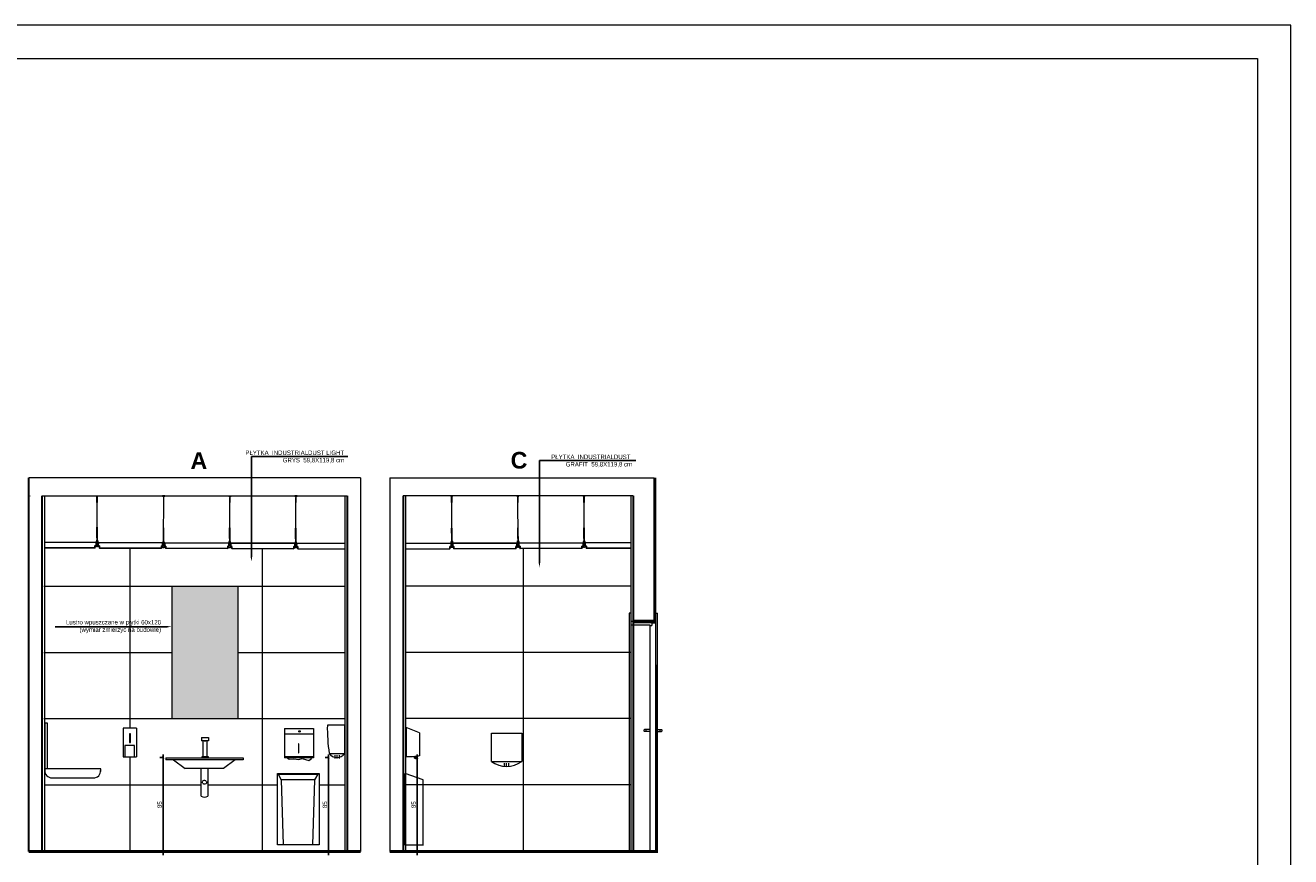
# Model space of a CAD drawing. Header units: millimetres. Extents: x -9038497 to 54128, y -10570064 to 59476.
# Tile 125 of 135: x 50746 to 51890, y 20560 to 21311. Entities that reach past the tile are written whole.
import ezdxf
from ezdxf import colors
from ezdxf.entities.mleader import LeaderData, LeaderLine
from ezdxf.math import Vec2, Vec3

# ---------------------------------------------------------------- set-up
doc = ezdxf.new("R2010")
doc.units = ezdxf.units.MM
doc.header["$LTSCALE"] = 0.8
doc.header["$PDMODE"] = 2
doc.linetypes.add('HIDDEN2', pattern=[0.1875, 0.125, -0.0625])
for name, color, linetype, lineweight in [('0 proj_drzwi', 4, 'Continuous', 0), ('0 proj_meble 00', 52, 'Continuous', 0), ('0 proj_schody', 2, 'Continuous', 18), ('0 proj_widok widok widok', 7, 'Continuous', 0), ('0 proj_wyposażenie sanitarne', 40, 'Continuous', 18), ('0 proj_ściany konstrukcyjne', 1, 'Continuous', 30), ('M_SCIANA konstrukcyjna', 1, 'Continuous', 50), ('SCIANY', 1, 'Continuous', 30), ('sciany - mur', 1, 'Continuous', 30), ('tynk', 252, 'Continuous', 5), ('wieszaki suf.p.', 253, 'Continuous', 5), ('WYPOSAZENIE_SANITARNE', 2, 'Continuous', 20)]:
    doc.layers.add(name, color=color, linetype=linetype, lineweight=lineweight)
doc.layers.add('HATCH', color=4, linetype='Continuous', lineweight=9, plot=False)
doc.layers.add('SCHODY', color=2, linetype='Continuous')
doc.layers.add('strop podw.', color=3, linetype='Continuous')
doc.styles.get("Standard").update_dxf_attribs({"font": 'g12f13.shx', "width": 0.8, "height": 10})
doc.styles.add('WYMIAR-20', font='ARIALN.TTF', dxfattribs={"height": 4})
doc.styles.add('WYMIAR-50', font='ARIALN.TTF', dxfattribs={"height": 10})
doc.dimstyles.new('SKALA-20', dxfattribs={"dimscale": 2, "dimtxt": 2, "dimasz": 1, "dimexe": 1.5, "dimexo": 1.5, "dimgap": 0.6, "dimtad": 1, "dimdec": 1, "dimrnd": 0.5, "dimdsep": 46, "dimtxsty": 'WYMIAR-20', "dimblk": 'ARCHTICK', "dimcen": 1.2, "dimdle": 1.5, "dimclrd": 256, "dimclre": 256, "dimclrt": 256, "dimadec": 0, "dimazin": 0, "dimtfac": 0.5, "dimtdec": 1, "dimtix": 1, "dimtmove": 2, "dimatfit": 3, "dimfxl": 2, "dimfxlon": 1, "dimtolj": 1, "dimarcsym": 0})

# ---------------------------------------------------------------- blocks, each defined once
blk = doc.blocks.new('_ArchTick')
at = {"color": 0, "linetype": 'ByBlock', "const_width": 0.15}
blk.add_lwpolyline([(-0.5, -0.5), (0.5, 0.5)], dxfattribs=at)
blk = doc.blocks.new('*D2233')
at = {"layer": '0 proj_widok widok widok', "lineweight": -2, "transparency": 16777216}
for p, q in [((50871, 20649.6), (50868, 20649.6)), ((50871, 20561.6), (50871, 20652.6)), ((50871, 20564.6), (50868, 20564.6))]:
    blk.add_line(p, q, dxfattribs=at)
at = {"layer": 'Defpoints', "color": 0, "lineweight": 0, "transparency": 16777216}
for p in [(50871, 20649.6), (50872.1, 20649.6), (50872.1, 20564.6)]:
    blk.add_point(p, dxfattribs=at)
at = {"layer": '0 proj_widok widok widok', "lineweight": -2, "transparency": 16777216, "xscale": 2, "yscale": 2, "zscale": 2}
for p, rotation in [((50871, 20649.6), 90), ((50871, 20564.6), 270)]:
    blk.add_blockref('_ArchTick', p, dxfattribs=dict(at, rotation=rotation))
at = {"layer": '0 proj_widok widok widok', "lineweight": 0, "transparency": 16777216, "insert": (50867.8, 20607.1), "char_height": 4, "attachment_point": 5, "rotation": 90, "style": 'WYMIAR-20'}
blk.add_mtext('\\A1;85', dxfattribs=at)
blk = doc.blocks.new('poj na mydło fr')
at = {"layer": '0 proj_wyposażenie sanitarne', "lineweight": 0}
for p, q in [((-2399.6, 1962.8), (-2387.6, 1962.8)), ((-2399.6, 1962.8), (-2399.6, 1936.8)), ((-2387.6, 1962.8), (-2387.6, 1936.8)), ((-2387.6, 1936.8), (-2399.6, 1936.8))]:
    blk.add_line(p, q, dxfattribs=at)
for points in [[(-2394.2, 1957.7), (-2393.1, 1957.7), (-2393.1, 1949.8), (-2394.2, 1949.8)], [(-2397.9, 1947.2), (-2389.1, 1947.2), (-2389.1, 1936.8), (-2397.9, 1936.8)]]:
    blk.add_lwpolyline(points, close=True, dxfattribs=at)
blk = doc.blocks.new('A$C604A1FD6')
at = {"color": 0, "ltscale": 60}
for p, q in [((0, 5), (0, 2)), ((1, 5), (1, 2)), ((60, 5), (60, 2))]:
    blk.add_line(p, q, dxfattribs=at)
blk.add_lwpolyline([(58, 2), (58, 0), (2, 0), (2, 2), (1, 2), (1, 5), (59, 5), (59, 2)], close=True, dxfattribs=at)
blk = doc.blocks.new('ruria f')
at = {"layer": '0 proj_wyposażenie sanitarne'}
for p, q in [((4608.3, 2373.6), (4608.3, 2388.1)), ((4614.4, 2388.1), (4614.4, 2363.1)), ((4614.4, 2388.1), (4614.4, 2363.1)), ((4608.3, 2363.1), (4608.3, 2373.6))]:
    blk.add_line(p, q, dxfattribs=at)
at = {"layer": '0 proj_wyposażenie sanitarne', "linetype": 'HIDDEN2'}
blk.add_circle((4611.3, 2375.6), 1.85, dxfattribs=at)
at = {"layer": '0 proj_wyposażenie sanitarne'}
blk.add_arc((4611.3, 2367.3), 5.15, 233.1711, 306.8289, dxfattribs=at)
blk = doc.blocks.new('*D2240')
at = {"layer": '0 proj_widok widok widok', "lineweight": -2, "transparency": 16777216}
for p, q in [((51020.4, 20649.6), (51017.4, 20649.6)), ((51020.4, 20561.6), (51020.4, 20652.6)), ((51020.4, 20564.6), (51017.4, 20564.6))]:
    blk.add_line(p, q, dxfattribs=at)
at = {"layer": 'Defpoints', "color": 0, "lineweight": 0, "transparency": 16777216}
for p in [(51020.4, 20649.6), (51021.5, 20649.6), (51021.5, 20564.6)]:
    blk.add_point(p, dxfattribs=at)
at = {"layer": '0 proj_widok widok widok', "lineweight": -2, "transparency": 16777216, "xscale": 2, "yscale": 2, "zscale": 2}
for p, rotation in [((51020.4, 20649.6), 90), ((51020.4, 20564.6), 270)]:
    blk.add_blockref('_ArchTick', p, dxfattribs=dict(at, rotation=rotation))
at = {"layer": '0 proj_widok widok widok', "lineweight": 0, "transparency": 16777216, "insert": (51017.2, 20607.1), "char_height": 4, "attachment_point": 5, "rotation": 90, "style": 'WYMIAR-20'}
blk.add_mtext('\\A1;85', dxfattribs=at)
blk = doc.blocks.new('klam lewa')
at = {"layer": '0 proj_drzwi'}
for p, q in [((-8431.2, 26524.9), (-8431.2, 26545.9)), ((-8431.2, 26545.9), (-8430.7, 26545.9)), ((-8431.2, 26538.8), (-8435.8, 26538.8)), ((-8431.2, 26536.9), (-8435.8, 26536.9)), ((-8434.7, 26536.9), (-8434.7, 26538.8)), ((-8430.7, 26524.9), (-8431.2, 26524.9))]:
    blk.add_line(p, q, dxfattribs=at)
blk.add_arc((-8434.9, 26537.9), 1.3, 132.6475, 226.9891, dxfattribs=at)
blk = doc.blocks.new('klam prawa')
at = {"layer": '0 proj_drzwi'}
for p, q in [((-8425.7, 26545.9), (-8425.2, 26545.9)), ((-8425.2, 26545.9), (-8425.2, 26524.9)), ((-8425.2, 26538.8), (-8420.6, 26538.8)), ((-8425.2, 26536.9), (-8420.6, 26536.9)), ((-8421.7, 26538.8), (-8421.7, 26536.9)), ((-8425.2, 26524.9), (-8425.7, 26524.9))]:
    blk.add_line(p, q, dxfattribs=at)
blk.add_arc((-8421.5, 26537.9), 1.3, 313.0109, 47.3525, dxfattribs=at)
blk = doc.blocks.new('*D2232')
at = {"layer": '0 proj_widok widok widok', "lineweight": -2, "transparency": 16777216}
for p, q in [((51100.6, 20649.6), (51097.6, 20649.6)), ((51100.6, 20561.6), (51100.6, 20652.6)), ((51100.6, 20564.6), (51097.6, 20564.6))]:
    blk.add_line(p, q, dxfattribs=at)
at = {"layer": 'Defpoints', "color": 0, "lineweight": 0, "transparency": 16777216}
for p in [(51100.6, 20649.6), (51101.6, 20649.6), (51101.6, 20564.6)]:
    blk.add_point(p, dxfattribs=at)
at = {"layer": '0 proj_widok widok widok', "lineweight": -2, "transparency": 16777216, "xscale": 2, "yscale": 2, "zscale": 2}
for p, rotation in [((51100.6, 20649.6), 90), ((51100.6, 20564.6), 270)]:
    blk.add_blockref('_ArchTick', p, dxfattribs=dict(at, rotation=rotation))
at = {"layer": '0 proj_widok widok widok', "lineweight": 0, "transparency": 16777216, "insert": (51097.4, 20607.1), "char_height": 4, "attachment_point": 5, "rotation": 90, "style": 'WYMIAR-20'}
blk.add_mtext('\\A1;85', dxfattribs=at)

msp = doc.modelspace()

# ---------------------------------------------------------------- hatches: boundary and pattern name
at = {"layer": '0 proj_widok widok widok', "lineweight": 0, "true_color": 0xadddf7, "transparency": 33554687}
h = msp.add_hatch(color=141, dxfattribs=at)
h.dxf.hatch_style = 1
h.paths.add_polyline_path([(50878.73, 20684.83), (50938.73, 20684.83), (50938.73, 20804.38), (50878.73, 20804.38)])

# ---------------------------------------------------------------- linework, layer by layer
at = {"color": 1, "lineweight": 0, "ltscale": 40}
for p, q in [((51049.32, 20902.36), (50749.5, 20902.36)), ((51075.97, 20902.36), (51314.92, 20902.36)), ((50761.58, 20886.16), (51037.32, 20886.16)), ((51295.97, 20886.16), (51087.97, 20886.16))]:
    msp.add_line(p, q, dxfattribs=at)
at = {"color": 0, "ltscale": 60}
for p, q in [((50810.36, 20844.08), (50810.35, 20841.08)), ((50811.36, 20844.07), (50811.35, 20841.07)), ((50812.13, 20844.08), (50812.14, 20841.08)), ((50931.13, 20843.55), (50931.14, 20840.55)), ((50990.67, 20843.31), (50990.66, 20840.31)), ((50990.86, 20843.31), (50990.87, 20840.31)), ((51132.06, 20843.31), (51132.05, 20840.31)), ((51132.24, 20843.31), (51132.25, 20840.31)), ((51191.78, 20843.55), (51191.77, 20840.55)), ((51251.54, 20843.8), (51251.55, 20840.8)), ((51252.54, 20843.8), (51252.55, 20840.8))]:
    msp.add_line(p, q, dxfattribs=at)
at = {"layer": '0 proj_drzwi'}
for p, q in [((51292.27, 20780.13), (51292.27, 20564.74)), ((51293.73, 20780.13), (51293.73, 20564.74)), ((51316.15, 20780.16), (51316.15, 20564.74)), ((51317.6, 20780.16), (51317.6, 20564.76)), ((51311.3, 20564.74), (51311.3, 20769.13))]:
    msp.add_line(p, q, dxfattribs=at)
at = {"layer": '0 proj_drzwi', "lineweight": 0}
for p, q in [((51293.73, 20780.13), (51292.27, 20780.13)), ((51316.29, 20780.17), (51317.74, 20780.17)), ((51314.36, 20772.58), (51293.75, 20772.58)), ((51311.26, 20769.22), (51293.75, 20769.22)), ((51311.87, 20772.58), (51306.87, 20772.58)), ((51311.3, 20769.13), (51312.8, 20769.13)), ((51316.15, 20771.13), (51312.8, 20771.13)), ((51312.8, 20771.13), (51312.8, 20769.13)), ((51314.36, 20772.58), (51314.36, 20771.13))]:
    msp.add_line(p, q, dxfattribs=at)
at = {"layer": '0 proj_meble 00', "lineweight": 0}
for p, q in [((50905.55, 20667.71), (50911.99, 20667.71)), ((50905.55, 20667.71), (50905.55, 20664.91)), ((50911.99, 20664.91), (50905.55, 20664.91)), ((50907.04, 20650.55), (50907.04, 20664.91)), ((50908.07, 20664.45), (50908.07, 20664.92)), ((50909.4, 20664.45), (50908.07, 20664.45)), ((50909.4, 20664.89), (50909.4, 20664.45)), ((50910.54, 20664.91), (50910.54, 20650.55)), ((50911.99, 20667.71), (50911.99, 20664.91)), ((50873.26, 20649.58), (50943.19, 20649.58)), ((50873.26, 20649.58), (50873.26, 20647.58)), ((50906.13, 20649.49), (50906.13, 20650.55)), ((50906.13, 20650.55), (50911.53, 20650.55)), ((50911.53, 20649.5), (50906.14, 20649.5)), ((50911.53, 20650.55), (50911.53, 20649.5)), ((50943.19, 20649.58), (50943.19, 20647.58)), ((50943.19, 20647.58), (50873.26, 20647.58)), ((50880.34, 20647.58), (50890.89, 20639.82)), ((50925.63, 20639.82), (50890.89, 20639.82)), ((50936.19, 20647.58), (50925.63, 20639.82))]:
    msp.add_line(p, q, dxfattribs=at)
at = {"layer": '0 proj_schody'}
for p, q in [((50766.31, 20680.68), (50763.96, 20680.68)), ((50763.96, 20680.68), (50763.96, 20637.05)), ((50766.31, 20639.4), (50766.31, 20680.68)), ((50980.68, 20675.85), (50980.68, 20649.35)), ((50980.77, 20675.85), (51006.76, 20675.85)), ((50980.77, 20671.12), (51006.76, 20671.12)), ((51006.76, 20675.85), (51006.76, 20649.35)), ((51090.66, 20676.72), (51090.66, 20650.27)), ((51102.66, 20672.1), (51090.66, 20676.72)), ((51102.66, 20672.04), (51102.66, 20651.35)), ((51167.74, 20671.73), (51195.24, 20671.73)), ((51167.74, 20646.21), (51167.74, 20671.73)), ((51195.24, 20671.73), (51195.24, 20646.21)), ((50993.25, 20661.97), (50993.25, 20653.87)), ((50993.71, 20661.97), (50993.25, 20661.97)), ((50993.71, 20653.87), (50993.71, 20661.97)), ((51006.76, 20650.45), (50980.68, 20650.45)), ((51006.76, 20649.35), (50980.68, 20649.35)), ((50981.61, 20650.51), (50984.86, 20648.14)), ((50984.86, 20648.14), (50989.1, 20648.64)), ((50989.1, 20648.64), (50993.71, 20648.02)), ((50993.25, 20653.87), (50993.71, 20653.87)), ((50993.71, 20648.02), (50996.58, 20648.76)), ((50996.58, 20648.76), (51002.57, 20647.15)), ((51002.57, 20647.15), (51005.06, 20648.89)), ((51005.06, 20648.89), (51005.06, 20650.39)), ((51096.35, 20650.27), (51090.66, 20650.27)), ((51102.66, 20651.35), (51096.35, 20650.27)), ((51098.21, 20649.2), (51097.97, 20650.53)), ((51099.29, 20648.48), (51098.21, 20649.2)), ((51100.26, 20648.27), (51099.29, 20648.48)), ((51100.9, 20651.04), (51100.26, 20648.27)), ((50814.48, 20639.4), (50763.96, 20639.4)), ((50814.48, 20637.11), (50814.48, 20639.4)), ((51167.74, 20646.21), (51195.24, 20646.21)), ((50769.82, 20631.4), (50808.61, 20631.4)), ((50974.37, 20635.36), (51011.87, 20635.36)), ((50974.37, 20570.86), (50974.37, 20635.36)), ((50975.28, 20634.57), (51010.84, 20634.57)), ((50977.72, 20629.63), (50975.28, 20634.57)), ((51007.89, 20629.63), (50977.72, 20629.63)), ((50977.73, 20629.63), (50979.59, 20570.82)), ((51007.85, 20629.63), (51005.99, 20570.82)), ((51010.84, 20634.57), (51007.89, 20629.63)), ((51011.87, 20635.36), (51011.87, 20570.86)), ((51089.68, 20570.59), (51089.68, 20635.16)), ((51106.13, 20629.49), (51089.68, 20635.16)), ((51106.13, 20570.59), (51106.13, 20629.49)), ((51011.87, 20570.86), (50974.37, 20570.86)), ((51106.28, 20570.59), (51089.68, 20570.59))]:
    msp.add_line(p, q, dxfattribs=at)
msp.add_circle((50994.22, 20673.3), 0.671, dxfattribs=at)
for centre, start, end in [((50770.12, 20637.58), 175.07418, 272.85911), ((50808.3, 20637.58), 267.14089, 4.32865)]:
    msp.add_arc(centre, 6.19, start, end, dxfattribs=at)
at = {"layer": '0 proj_widok widok widok', "lineweight": 0}
for p, q in [((50840.74, 20838.92), (50840.74, 20676.28)), ((50960.54, 20838.44), (50960.54, 20564.74)), ((51196.39, 20838.92), (51196.39, 20564.74)), ((50763.15, 20804.43), (51035.32, 20804.43)), ((50938.73, 20804.38), (50878.73, 20804.38)), ((50878.73, 20804.38), (50878.73, 20684.83)), ((50938.73, 20684.83), (50938.73, 20804.38)), ((51293.9, 20804.43), (51089.97, 20804.43)), ((50763.19, 20744.63), (50878.73, 20744.63)), ((50938.73, 20744.63), (51035.32, 20744.63)), ((51293.9, 20744.63), (51089.97, 20744.63)), ((50763.23, 20684.83), (51035.32, 20684.83)), ((50878.73, 20684.83), (50938.73, 20684.83)), ((51293.9, 20684.83), (51089.97, 20684.83)), ((50840.74, 20650.28), (50840.74, 20564.74)), ((50763.27, 20625.03), (50905.3, 20625.03)), ((50911.48, 20625.03), (50953.08, 20625.03)), ((50951.86, 20625.03), (50974.37, 20625.03)), ((51011.87, 20625.03), (51035.32, 20625.03)), ((51293.9, 20625.03), (51089.97, 20625.03))]:
    msp.add_line(p, q, dxfattribs=at)
for points in [[(49790.27, 19837.34), (51890.27, 19837.34), (51890.27, 21311.34), (49790.27, 21311.34)], [(49950.27, 21281.34), (51860.27, 21281.34), (51860.27, 19867.34), (49950.27, 19867.34)]]:
    msp.add_lwpolyline(points, close=True, dxfattribs=at)
at = {"layer": '0 proj_ściany konstrukcyjne', "lineweight": 30}
for p, q in [((50749.5, 20564.74), (50749.5, 20902.36)), ((50761.58, 20564.74), (50761.58, 20886.16))]:
    msp.add_line(p, q, dxfattribs=at)
at = {"layer": '0 proj_ściany konstrukcyjne', "lineweight": 60}
msp.add_line((51295.39, 20772.58), (51314.34, 20772.58), dxfattribs=at)
at = {"layer": 'HATCH', "color": 252}
msp.add_lwpolyline([(49790.27, 19837.34), (51890.27, 19837.34), (51890.27, 21311.34), (49790.27, 21311.34)], close=True, dxfattribs=at)
at = {"layer": 'M_SCIANA konstrukcyjna'}
for p, q in [((50749.5, 20564.74), (51049.32, 20564.74)), ((51318.23, 20564.74), (51075.97, 20564.74))]:
    msp.add_line(p, q, dxfattribs=at)
at = {"layer": 'SCIANY', "ltscale": 40}
for p, q in [((51314.92, 20902.36), (51314.92, 20771.13)), ((51037.32, 20886.16), (51037.32, 20564.74)), ((51087.97, 20886.16), (51087.97, 20564.74)), ((51295.97, 20886.16), (51295.97, 20564.74))]:
    msp.add_line(p, q, dxfattribs=at)
at = {"layer": 'sciany - mur', "lineweight": 0, "ltscale": 40}
for p, q in [((51049.32, 20902.36), (51049.32, 20564.74)), ((51075.97, 20902.36), (51075.97, 20564.74))]:
    msp.add_line(p, q, dxfattribs=at)
at = {"layer": 'strop podw.', "ltscale": 60}
for points in [[(50763.6, 20839.27), (50809.34, 20839.08), (50809.35, 20841.08), (50810.35, 20841.08), (50810.36, 20844.08), (50763.6, 20844.27)], [(51035.32, 20843.13), (50991.67, 20843.31), (50991.66, 20840.31), (50992.66, 20840.3), (50992.65, 20838.3), (51035.32, 20838.13)], [(51089.97, 20843.14), (51131.24, 20843.31), (51131.25, 20840.31), (51130.25, 20840.3), (51130.26, 20838.3), (51089.97, 20838.14)], [(51293.9, 20838.97), (51253.56, 20838.8), (51253.55, 20840.8), (51252.55, 20840.8), (51252.54, 20843.8), (51293.9, 20843.97)]]:
    msp.add_lwpolyline(points, dxfattribs=at)
at = {"layer": 'tynk', "lineweight": 0, "ltscale": 40}
for p, q in [((51316.07, 20902.44), (51316.26, 20564.74)), ((50763.6, 20886.16), (50763.6, 20564.54)), ((51035.32, 20886.16), (51035.32, 20564.74)), ((51089.97, 20886.16), (51089.97, 20564.74)), ((51293.69, 20886.13), (51293.87, 20564.7))]:
    msp.add_line(p, q, dxfattribs=at)
at = {"layer": 'wieszaki suf.p.'}
for p, q in [((50750.53, 20886.15), (50750.53, 20885.95)), ((50810.22, 20886.14), (50812.22, 20886.15)), ((50810.22, 20885.94), (50810.22, 20886.14)), ((50811.12, 20885.95), (50810.22, 20885.94)), ((50811.14, 20880.15), (50811.12, 20885.95)), ((50811.34, 20846.22), (50811.21, 20881.72)), ((50812.22, 20885.95), (50811.32, 20885.95)), ((50811.32, 20885.95), (50811.34, 20880.15)), ((50812.22, 20886.15), (50812.22, 20885.95)), ((50871.33, 20845.7), (50871.46, 20885.03)), ((50931.15, 20845.7), (50931.28, 20884.82)), ((50990.88, 20845.46), (50991.01, 20884.58)), ((51132.04, 20845.46), (51131.91, 20884.58)), ((51191.76, 20845.7), (51191.63, 20884.82)), ((51251.58, 20845.7), (51251.45, 20885.03)), ((50811.31, 20854.21), (50811.34, 20846.22)), ((50871.36, 20853.69), (50871.33, 20845.7)), ((50931.18, 20853.69), (50931.15, 20845.7)), ((51191.74, 20853.69), (51191.76, 20845.7)), ((51251.56, 20853.69), (51251.58, 20845.7)), ((50990.91, 20853.46), (50990.88, 20845.46)), ((51132.01, 20853.46), (51132.04, 20845.46))]:
    msp.add_line(p, q, dxfattribs=at)
at = {"layer": 'wieszaki suf.p.', "linetype": 'Continuous'}
for p, q in [((50811.11, 20848.12), (50811.08, 20857.83)), ((50811.51, 20848.12), (50811.48, 20857.83)), ((50871.16, 20847.6), (50871.2, 20857.31)), ((50871.56, 20847.59), (50871.6, 20857.31)), ((50930.98, 20847.6), (50931.02, 20857.31)), ((50931.38, 20847.59), (50931.42, 20857.31)), ((50990.71, 20847.36), (50990.74, 20857.08)), ((50991.11, 20847.36), (50991.14, 20857.08)), ((51131.81, 20847.36), (51131.77, 20857.08)), ((51132.21, 20847.36), (51132.17, 20857.08)), ((51191.53, 20847.59), (51191.5, 20857.31)), ((51191.93, 20847.6), (51191.9, 20857.31)), ((51251.35, 20847.59), (51251.32, 20857.31)), ((51251.75, 20847.6), (51251.72, 20857.31))]:
    msp.add_line(p, q, dxfattribs=at)
at = {"layer": 'wieszaki suf.p.'}
for points in [[(50871.38, 20880.06), (50871.58, 20880.06), (50871.6, 20885.86), (50872.5, 20885.86), (50872.5, 20886.06), (50870.5, 20886.06), (50870.5, 20885.86), (50871.4, 20885.86)], [(50931.19, 20880.02), (50931.39, 20880.02), (50931.41, 20885.82), (50932.31, 20885.81), (50932.32, 20886.01), (50930.32, 20886.02), (50930.31, 20885.82), (50931.21, 20885.82)], [(50991, 20880.09), (50991.2, 20880.09), (50991.22, 20885.89), (50992.12, 20885.89), (50992.12, 20886.09), (50990.12, 20886.1), (50990.12, 20885.9), (50991.02, 20885.89)], [(51131.92, 20880.09), (51131.72, 20880.09), (51131.7, 20885.89), (51130.8, 20885.89), (51130.8, 20886.09), (51132.8, 20886.1), (51132.8, 20885.9), (51131.9, 20885.89)], [(51191.72, 20880.02), (51191.52, 20880.02), (51191.5, 20885.82), (51190.6, 20885.81), (51190.6, 20886.01), (51192.6, 20886.02), (51192.6, 20885.82), (51191.7, 20885.82)], [(51251.54, 20880.06), (51251.34, 20880.06), (51251.32, 20885.86), (51250.42, 20885.86), (51250.42, 20886.06), (51252.42, 20886.06), (51252.42, 20885.86), (51251.52, 20885.86)]]:
    msp.add_lwpolyline(points, close=True, dxfattribs=at)
for points in [[(50810.74, 20845.3), (50810.97, 20845.3), (50810.97, 20843.05, 0.3097473), (50811.73, 20843.05), (50811.72, 20845.3), (50811.95, 20845.3), (50811.96, 20841.51, 0.0501991), (50812, 20841.02, 0.4627291), (50812.3, 20840.95), (50812.65, 20841.26, -0.5914466), (50812.82, 20841.19), (50812.82, 20840.29, -0.3364756), (50812.68, 20840.15), (50812.41, 20840.15), (50812.41, 20840.34), (50811.75, 20840.34), (50811.75, 20840.14), (50810.98, 20840.14), (50810.98, 20840.34), (50810.31, 20840.33), (50810.31, 20840.14), (50810.04, 20840.14, -0.3364756), (50809.9, 20840.27), (50809.9, 20841.18, -0.5914466), (50810.06, 20841.25), (50810.42, 20840.95, 0.4627291), (50810.72, 20841.02, 0.0501991), (50810.75, 20841.51)], [(50810.97, 20845.3), (50810.96, 20846.05, -0.4406767), (50811.72, 20846.06), (50811.73, 20843.05, -0.3097473), (50810.97, 20843.05)], [(50871.94, 20844.78), (50871.71, 20844.78), (50871.7, 20842.53, -0.3097473), (50870.95, 20842.53), (50870.95, 20844.78), (50870.72, 20844.78), (50870.71, 20840.99, -0.0501991), (50870.67, 20840.5, -0.4627291), (50870.37, 20840.43), (50870.02, 20840.74, 0.5914466), (50869.85, 20840.67), (50869.85, 20839.76, 0.3364756), (50869.99, 20839.62), (50870.27, 20839.62), (50870.27, 20839.82), (50870.93, 20839.82), (50870.93, 20839.62), (50871.7, 20839.62), (50871.7, 20839.81), (50872.36, 20839.81), (50872.36, 20839.62), (50872.64, 20839.62, 0.3364756), (50872.78, 20839.75), (50872.78, 20840.66, 0.5914466), (50872.61, 20840.73), (50872.26, 20840.42, -0.4627291), (50871.96, 20840.49, -0.0501991), (50871.93, 20840.98)], [(50871.71, 20844.78), (50871.71, 20845.53, 0.4406767), (50870.96, 20845.53), (50870.95, 20842.53, 0.3097473), (50871.7, 20842.53)], [(50931.76, 20844.78), (50931.53, 20844.78), (50931.52, 20842.53, -0.3097473), (50930.77, 20842.53), (50930.77, 20844.78), (50930.54, 20844.78), (50930.53, 20840.99, -0.0501991), (50930.49, 20840.5, -0.4627291), (50930.19, 20840.43), (50929.84, 20840.74, 0.5914466), (50929.67, 20840.67), (50929.67, 20839.76, 0.3364756), (50929.81, 20839.62), (50930.08, 20839.62), (50930.09, 20839.82), (50930.75, 20839.82), (50930.75, 20839.62), (50931.52, 20839.62), (50931.52, 20839.81), (50932.18, 20839.81), (50932.18, 20839.62), (50932.45, 20839.62, 0.3364756), (50932.6, 20839.75), (50932.6, 20840.66, 0.5914466), (50932.43, 20840.73), (50932.08, 20840.42, -0.4627291), (50931.78, 20840.49, -0.0501991), (50931.74, 20840.98)], [(50931.53, 20844.78), (50931.53, 20845.53, 0.4406767), (50930.78, 20845.53), (50930.77, 20842.53, 0.3097473), (50931.52, 20842.53)], [(50991.48, 20844.54), (50991.25, 20844.54), (50991.24, 20842.29, -0.3097473), (50990.49, 20842.3), (50990.5, 20844.54), (50990.27, 20844.55), (50990.26, 20840.75, -0.0501991), (50990.22, 20840.26, -0.4627291), (50989.92, 20840.2), (50989.57, 20840.5, 0.5914466), (50989.4, 20840.44), (50989.4, 20839.53, 0.3364756), (50989.54, 20839.39), (50989.81, 20839.39), (50989.81, 20839.59), (50990.47, 20839.58), (50990.47, 20839.39), (50991.24, 20839.39), (50991.24, 20839.58), (50991.91, 20839.58), (50991.91, 20839.38), (50992.18, 20839.38, 0.3364756), (50992.32, 20839.52), (50992.32, 20840.42, 0.5914466), (50992.16, 20840.49), (50991.8, 20840.19, -0.4627291), (50991.5, 20840.26, -0.0501991), (50991.47, 20840.75)], [(50991.25, 20844.54), (50991.26, 20845.3, 0.4406767), (50990.5, 20845.3), (50990.49, 20842.3, 0.3097473), (50991.24, 20842.29)], [(51131.43, 20844.54), (51131.66, 20844.54), (51131.67, 20842.29, 0.3097473), (51132.42, 20842.3), (51132.42, 20844.54), (51132.65, 20844.55), (51132.66, 20840.75, 0.0501991), (51132.7, 20840.26, 0.4627291), (51133, 20840.2), (51133.35, 20840.5, -0.5914466), (51133.52, 20840.44), (51133.52, 20839.53, -0.3364756), (51133.38, 20839.39), (51133.1, 20839.39), (51133.1, 20839.59), (51132.44, 20839.58), (51132.44, 20839.39), (51131.67, 20839.39), (51131.67, 20839.58), (51131.01, 20839.58), (51131.01, 20839.38), (51130.73, 20839.38, -0.3364756), (51130.59, 20839.52), (51130.59, 20840.42, -0.5914466), (51130.76, 20840.49), (51131.11, 20840.19, 0.4627291), (51131.41, 20840.26, 0.0501991), (51131.44, 20840.75)], [(51131.66, 20844.54), (51131.66, 20845.3, -0.4406767), (51132.41, 20845.3), (51132.42, 20842.3, -0.3097473), (51131.67, 20842.29)], [(51191.16, 20844.78), (51191.39, 20844.78), (51191.4, 20842.53, 0.3097473), (51192.15, 20842.53), (51192.14, 20844.78), (51192.37, 20844.78), (51192.39, 20840.99, 0.0501991), (51192.42, 20840.5, 0.4627291), (51192.72, 20840.43), (51193.07, 20840.74, -0.5914466), (51193.24, 20840.67), (51193.24, 20839.76, -0.3364756), (51193.11, 20839.62), (51192.83, 20839.62), (51192.83, 20839.82), (51192.17, 20839.82), (51192.17, 20839.62), (51191.4, 20839.62), (51191.4, 20839.81), (51190.73, 20839.81), (51190.74, 20839.62), (51190.46, 20839.62, -0.3364756), (51190.32, 20839.75), (51190.32, 20840.66, -0.5914466), (51190.48, 20840.73), (51190.84, 20840.42, 0.4627291), (51191.14, 20840.49, 0.0501991), (51191.17, 20840.98)], [(51191.39, 20844.78), (51191.39, 20845.53, -0.4406767), (51192.14, 20845.53), (51192.15, 20842.53, -0.3097473), (51191.4, 20842.53)], [(51250.98, 20844.78), (51251.21, 20844.78), (51251.22, 20842.53, 0.3097473), (51251.97, 20842.53), (51251.96, 20844.78), (51252.19, 20844.78), (51252.2, 20840.99, 0.0501991), (51252.24, 20840.5, 0.4627291), (51252.54, 20840.43), (51252.89, 20840.74, -0.5914466), (51253.06, 20840.67), (51253.06, 20839.76, -0.3364756), (51252.92, 20839.62), (51252.65, 20839.62), (51252.65, 20839.82), (51251.99, 20839.82), (51251.99, 20839.62), (51251.22, 20839.62), (51251.22, 20839.81), (51250.55, 20839.81), (51250.55, 20839.62), (51250.28, 20839.62, -0.3364756), (51250.14, 20839.75), (51250.14, 20840.66, -0.5914466), (51250.3, 20840.73), (51250.66, 20840.42, 0.4627291), (51250.96, 20840.49, 0.0501991), (51250.99, 20840.98)], [(51251.21, 20844.78), (51251.2, 20845.53, -0.4406767), (51251.96, 20845.53), (51251.97, 20842.53, -0.3097473), (51251.22, 20842.53)]]:
    msp.add_lwpolyline(points, format="xyb", close=True, dxfattribs=at)
at = {"layer": 'WYPOSAZENIE_SANITARNE', "lineweight": 0}
for p, q in [((51035.18, 20678.95), (51019.43, 20678.95)), ((51035.18, 20653.45), (51035.18, 20678.95)), ((51021.18, 20653.45), (51035.18, 20653.45)), ((51026.34, 20648.71), (51026.34, 20651.89)), ((51028.34, 20648.71), (51028.34, 20651.89)), ((51030.34, 20648.71), (51030.34, 20651.89)), ((51179.42, 20641.4), (51179.42, 20644.57)), ((51181.42, 20641.4), (51181.42, 20644.57)), ((51183.42, 20641.4), (51183.42, 20644.57))]:
    msp.add_line(p, q, dxfattribs=at)
for centre, radius, start, end in [((51153.51, 20675.32), 134.13, 178.45245, 189.38748), ((51028.15, 20657.88), 8.2, 210.6575, 327.28751), ((51181.49, 20665.03), 23.3, 233.84117, 306.14192)]:
    msp.add_arc(centre, radius, start, end, dxfattribs=at)

# ---------------------------------------------------------------- block references
at = {"layer": '0 proj_widok widok widok', "xscale": -1}
for name in ['klam prawa', 'klam lewa']:
    msp.add_blockref(name, (42885.59, -5863.78), dxfattribs=at)
at = {"layer": '0 proj_widok widok widok', "lineweight": 0, "xscale": -1}
msp.add_blockref('poj na mydło fr', (48447.3, 18713.47), dxfattribs=at)
at = {"layer": 'SCHODY'}
msp.add_blockref('ruria f', (46297.04, 18251.77), dxfattribs=at)
at = {"layer": 'strop podw.', "ltscale": 60, "xscale": -1, "rotation": 359.7629347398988}
for p in [(50871.35, 20838.8), (50931.34, 20838.55), (50991.07, 20838.31)]:
    msp.add_blockref('A$C604A1FD6', p, dxfattribs=at)
at = {"layer": 'strop podw.', "ltscale": 60, "rotation": 0.2370652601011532}
for p in [(51131.85, 20838.31), (51191.57, 20838.55)]:
    msp.add_blockref('A$C604A1FD6', p, dxfattribs=at)

# ---------------------------------------------------------------- texts
at = {"layer": '0 proj_widok widok widok', "lineweight": 0}
for s, width, gutter_width, insert, char_height, attachment_point, style in [('{\\fArial Unicode MS|b1|i0|c238|p34;A}', 21.4671, 50, (50895.67, 20925.43), 15, 1, 'WYMIAR-50'), ('PŁYTKA  INDUSTRIALDUST LIGHT GRYS  59,8X119,8 cm  ', 78.8002, 20, (51034.57, 20927.1), 4, 3, 'WYMIAR-20'), ('{\\fArial Unicode MS|b1|i0|c238|p34;C}', 21.4671, 50, (51185.08, 20925.85), 15, 1, 'WYMIAR-50'), ('PŁYTKA  INDUSTRIALDUST  GRAFIT  59,8X119,8 cm  ', 78.8002, 20, (51294.92, 20923.38), 4, 3, 'WYMIAR-20'), ('Lustro wpuszczane w płytki 60x120\\P(wymiar zmierzyc na budowie) ', 78.8002, 20, (50869.09, 20773.95), 4, 3, 'WYMIAR-20')]:
    msp.add_mtext_dynamic_manual_height_columns(s, width=width, gutter_width=gutter_width, heights=[0], dxfattribs=dict(at, insert=insert, char_height=char_height, attachment_point=attachment_point, style=style))

# ---------------------------------------------------------------- dimensions: what is measured, and where the dimension line sits
for base, p1, p2, picture, middle in [((50871.03, 20649.56), (50872.07, 20564.56), (50872.07, 20649.56), '*D2233', (50867.78, 20607.06)), ((51020.43, 20649.56), (51021.47, 20564.56), (51021.47, 20649.56), '*D2240', (51017.19, 20607.06)), ((51100.6, 20649.56), (51101.64, 20564.56), (51101.64, 20649.56), '*D2232', (51097.36, 20607.06))]:
    dim = msp.add_linear_dim(base=base, p1=p1, p2=p2, angle=90, dimstyle='SKALA-20', dxfattribs=at)
    dim.commit()
    dim.dimension.update_dxf_attribs({"geometry": picture, "text_midpoint": middle})

# ---------------------------------------------------------------- leaders
ml = msp.add_multileader_mtext('Standard', dxfattribs=at)
ml.set_content('', color=256)
ml.set_leader_properties()
ml.build(insert=Vec2(0, 0))
ml.multileader.update_dxf_attribs({"text_right_attachment_type": 6, "dogleg_length": 0.36})
ctx = ml.context
ctx.base_point, ctx.plane_origin = Vec3(51037.86, 20921.74), Vec3(50940.5, 20950.96)
ctx.right_attachment = 6
notes = []
notes.append((ctx, [(0, (1, 1, 0), (50950.79, 20921.74), (1, 0), 87.07, [(0, [(50950.75, 20826.93)], 0, [])])]))
ctx.mtext.insert, ctx.mtext.flow_direction = Vec3(51039.86, 20923.74), 5
ml = msp.add_multileader_mtext('Standard', dxfattribs=at)
ml.set_content('', color=256)
ml.set_leader_properties()
ml.build(insert=Vec2(0, 0))
ml.multileader.update_dxf_attribs({"text_right_attachment_type": 6, "dogleg_length": 0.36})
ctx = ml.context
ctx.base_point, ctx.plane_origin = Vec3(51298.21, 20918.02), Vec3(51200.85, 20947.24)
ctx.right_attachment = 6
notes.append((ctx, [(0, (1, 1, 0), (51211.14, 20918.02), (1, 0), 87.07, [(0, [(51211.15, 20821.5)], 0, [])])]))
ctx.mtext.insert, ctx.mtext.flow_direction = Vec3(51300.21, 20920.02), 5
ml = msp.add_multileader_mtext('Standard', dxfattribs=at)
ml.set_content('', color=256)
ml.set_leader_properties()
ml.build(insert=Vec2(0, 0))
ml.multileader.update_dxf_attribs({"text_right_attachment_type": 6, "dogleg_length": 0.36})
ctx = ml.context
ctx.base_point, ctx.plane_origin = Vec3(50771.26, 20769.92), Vec3(50878.59, 20767.92)
ctx.right_attachment, ctx.text_align_type = 6, 2
notes.append((ctx, [(0, (1, 1, 0), (50775.62, 20767.92), (-1, 0), 0.36, [(0, [(50878.59, 20767.92)], 0, [])])]))
ctx.mtext.insert, ctx.mtext.alignment, ctx.mtext.flow_direction = Vec3(50773.26, 20771.92), 3, 5
for ctx, leaders in notes:
    for number, flags, end, landing, length, lines in leaders:
        leader = LeaderData()
        leader.index, (leader.has_last_leader_line, leader.has_dogleg_vector, leader.attachment_direction) = number, flags
        leader.last_leader_point, leader.dogleg_vector, leader.dogleg_length = Vec3(end), Vec3(landing), length
        for number, points, colour, breaks in lines:
            line = LeaderLine()
            line.index, line.vertices, line.color, line.breaks = number, Vec3.list(points), colors.encode_raw_color(colour), breaks
            leader.lines.append(line)
        ctx.leaders.append(leader)

doc.saveas('drawing.dxf')
